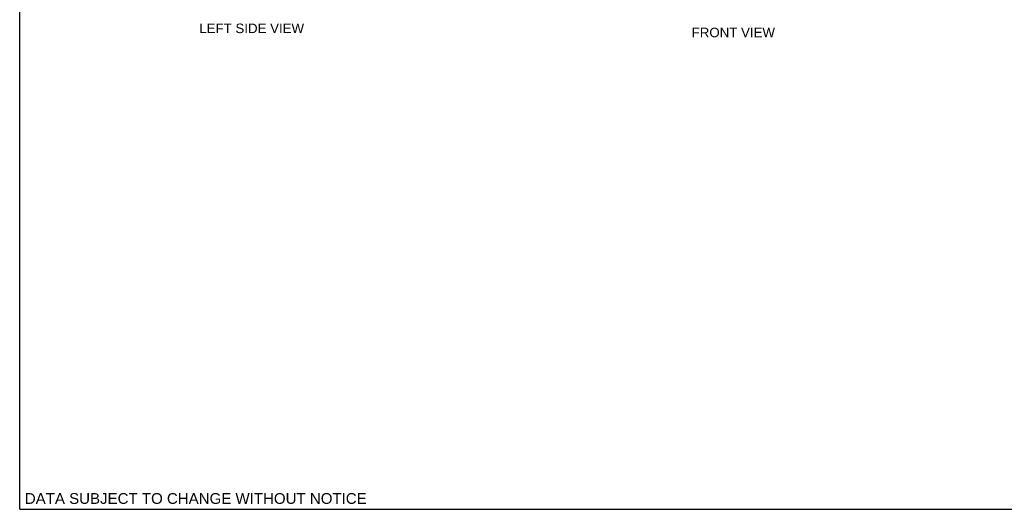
# Model space of a CAD drawing. Header units: inches. Extents: x 0 to 77.3, y 0 to 50.
# Tile 1 of 50: x 0 to 35.3, y 0 to 17.6. Entities that reach past the tile are written whole.
import ezdxf

# ---------------------------------------------------------------- set-up
doc = ezdxf.new("R2010")
doc.units = ezdxf.units.IN
doc.header["$LTSCALE"] = 4.25
doc.header["$MEASUREMENT"] = 0
doc.layers.get('0').update_dxf_attribs({"linetype": 'CONTINUOUS'})
doc.layers.add('DIMENSIONS', color=7, linetype='CONTINUOUS')
doc.styles.get("Standard").update_dxf_attribs({"font": 'arial.ttf'})

msp = doc.modelspace()

# ---------------------------------------------------------------- linework, layer by layer
at = {"color": 7, "linetype": 'Continuous'}
for q in [(0, 50), (77.272727, 0)]:
    msp.add_line((0, 0), q, dxfattribs=at)

# ---------------------------------------------------------------- texts
at = {"layer": 'DIMENSIONS', "color": 2, "linetype": 'Continuous', "attachment_point": 2, "line_spacing_factor": 0.9}
for s, insert, char_height, width in [('LEFT SIDE VIEW', (8.32178, 17.41172), 0.34090909, 3.74873268), ('FRONT VIEW', (25.597725, 17.263424), 0.3409091, 2.98327138), ('DATA SUBJECT TO CHANGE WITHOUT NOTICE', (6.315838, 0.580022), 0.38636364, 12.2401149)]:
    msp.add_mtext(s, dxfattribs=dict(at, insert=insert, char_height=char_height, width=width))

doc.saveas('drawing.dxf')
